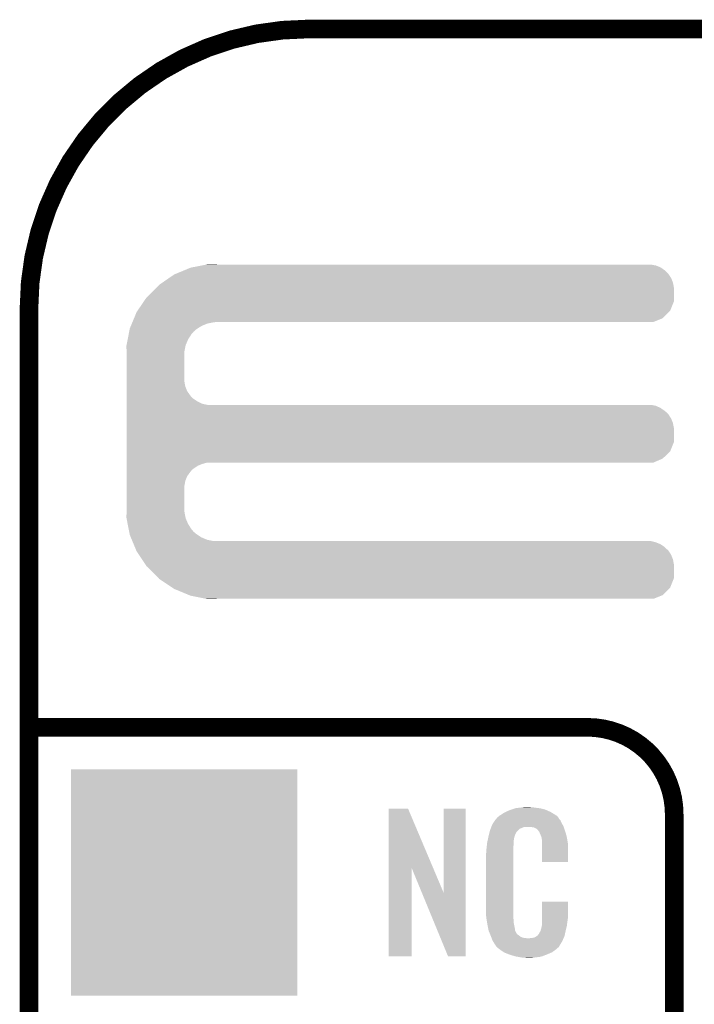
# Model space of a CAD drawing. Extents: x -0.05 to 0.95, y -0.15 to 0.98.
# Tile 12 of 30: x -0.05 to 0.16, y 0.66 to 0.98. Entities that reach past the tile are written whole.
import ezdxf

# ---------------------------------------------------------------- set-up
doc = ezdxf.new("R2010")
doc.units = 0
doc.layers.get('0').update_dxf_attribs({"linetype": 'CONTINUOUS'})
for name, color, linetype in [('GESTURE_CLICK_V102_GKO', 5, 'CONTINUOUS'), ('GESTURE_CLICK_V102_GTO', 14, 'CONTINUOUS'), ('GESTURE_CLICK_V102_GTS', 12, 'CONTINUOUS')]:
    doc.layers.add(name, color=color, linetype=linetype)

# ---------------------------------------------------------------- blocks, each defined once
blk = doc.blocks.new('SQUARE_21')
blk.add_solid([(0.0365, 0.0365), (0.0365, -0.0365), (-0.0365, 0.0365), (-0.0365, -0.0365)])

msp = doc.modelspace()

# ---------------------------------------------------------------- linework, layer by layer
at = {"layer": 'GESTURE_CLICK_V102_GKO', "const_width": 0.006}
msp.add_lwpolyline([(0.04, 0.975, 0.414214), (-0.05, 0.885)], format="xyb", dxfattribs=at)
for points in [[(0.04, 0.975), (0.86, 0.975)], [(-0.05, -0.15), (-0.05, 0.885)]]:
    msp.add_lwpolyline(points, dxfattribs=at)
at = {"layer": 'GESTURE_CLICK_V102_GTO', "const_width": 0.006}
for points in [[(-0.05, 0.75), (0.13, 0.75)], [(0.158, -0.022), (0.158, 0.722)]]:
    msp.add_lwpolyline(points, dxfattribs=at)
msp.add_lwpolyline([(0.158, 0.722, 0.414214), (0.13, 0.75)], format="xyb", dxfattribs=at)
at = {"layer": 'GESTURE_CLICK_V102_GTO'}
for points in [[(0.00017, 0.8973), (0.0021, 0.8981), (0.1549, 0.8973), (0.15374, 0.8981)], [(0.0021, 0.8981), (0.00261, 0.8982), (0.15374, 0.8981), (0.1536, 0.8982)], [(0.00261, 0.8982), (0.00566, 0.8988), (0.1536, 0.8982), (0.1521, 0.8988)], [(0.00566, 0.8988), (0.00719, 0.8991), (0.1521, 0.8988), (0.1505, 0.8991)], [(0.00719, 0.8991), (0.0077, 0.8992), (0.0106, 0.8991), (0.0106, 0.8992)], [(0.0077, 0.8992), (0.0077, 0.8992), (0.0106, 0.8992), (0.0077, 0.8992)], [(-0.00698, 0.8933), (-0.0048, 0.8948), (0.1576, 0.8933), (0.157, 0.8948)], [(-0.0048, 0.8948), (-0.0032, 0.8959), (0.157, 0.8948), (0.15624, 0.8959)], [(-0.0032, 0.8959), (-0.00272, 0.8961), (0.15624, 0.8959), (0.1561, 0.8961)], [(-0.00272, 0.8961), (0.00017, 0.8973), (0.1561, 0.8961), (0.1549, 0.8973)], [(-0.01, 0.8905), (-0.00886, 0.8917), (0.1579, 0.8905), (0.1579, 0.8917)], [(-0.00886, 0.8917), (-0.008, 0.8926), (0.1579, 0.8917), (0.15773, 0.8926)], [(-0.008, 0.8926), (-0.00698, 0.8933), (0.15773, 0.8926), (0.1576, 0.8933)], [(-0.01299, 0.8872), (-0.0121, 0.8885), (0.1579, 0.8872), (0.1579, 0.8885)], [(-0.0121, 0.8885), (-0.01, 0.8905), (0.1579, 0.8885), (0.1579, 0.8905)], [(-0.01503, 0.8842), (-0.01299, 0.8872), (0.1567, 0.8842), (0.1579, 0.8872)], [(-0.01613, 0.8818), (-0.0153, 0.8838), (0.1543, 0.8818), (0.1563, 0.8838)], [(-0.0153, 0.8838), (-0.01503, 0.8842), (0.1563, 0.8838), (0.1567, 0.8842)], [(-0.0175, 0.8785), (-0.01717, 0.8793), (0.00436, 0.8785), (0.0056, 0.8793)], [(-0.01717, 0.8793), (-0.01684, 0.8801), (0.0056, 0.8793), (0.0075, 0.8801)], [(-0.01684, 0.8801), (-0.01667, 0.8805), (0.0075, 0.8801), (0.0096, 0.8805)], [(-0.01667, 0.8805), (-0.01663, 0.8806), (0.0096, 0.8805), (0.0106, 0.8806)], [(-0.01663, 0.8806), (-0.01613, 0.8818), (0.1513, 0.8806), (0.1543, 0.8818)], [(-0.01819, 0.875), (-0.01785, 0.8767), (0.0013, 0.875), (0.0024, 0.8767)], [(-0.01785, 0.8767), (-0.0177, 0.8775), (0.0024, 0.8767), (0.0031, 0.8775)], [(-0.0177, 0.8775), (-0.01756, 0.8782), (0.0031, 0.8775), (0.0039, 0.8782)], [(-0.01756, 0.8782), (-0.0175, 0.8785), (0.0039, 0.8782), (0.00436, 0.8785)], [(-0.0186, 0.8729), (-0.01856, 0.8731), (0.00046, 0.8729), (0.0005, 0.8731)], [(-0.01854, 0.8711), (-0.0186, 0.8729), (0.0001, 0.8711), (0.00046, 0.8729)], [(-0.01856, 0.8731), (-0.01819, 0.875), (0.0005, 0.8731), (0.0013, 0.875)], [(-0.0185, 0.87), (-0.01854, 0.8711), (0.0001, 0.87), (0.0001, 0.8711)], [(-0.0185, 0.8614), (-0.0185, 0.87), (0.0001, 0.8614), (0.0001, 0.87)], [(-0.0185, 0.8598), (-0.0185, 0.8614), (0.0004, 0.8598), (0.0001, 0.8614)], [(-0.0185, 0.8583), (-0.0185, 0.8598), (0.001, 0.8583), (0.0004, 0.8598)], [(-0.0185, 0.8569), (-0.0185, 0.8583), (0.002, 0.8569), (0.001, 0.8583)], [(-0.0185, 0.8563), (-0.0185, 0.8569), (0.0025, 0.8563), (0.002, 0.8569)], [(-0.0185, 0.8558), (-0.0185, 0.8563), (0.0031, 0.8558), (0.0025, 0.8563)], [(-0.0185, 0.8549), (-0.0185, 0.8558), (0.0045, 0.8549), (0.0031, 0.8558)], [(-0.0185, 0.8542), (-0.0185, 0.8549), (0.006, 0.8542), (0.0045, 0.8549)], [(-0.0185, 0.8539), (-0.0185, 0.8542), (0.0075, 0.8539), (0.006, 0.8542)], [(-0.0185, 0.8536), (-0.0185, 0.8539), (0.1521, 0.8536), (0.1505, 0.8539)], [(-0.0185, 0.8529), (-0.0185, 0.8536), (0.1536, 0.8529), (0.1521, 0.8536)], [(-0.0185, 0.852), (-0.0185, 0.8529), (0.1549, 0.852), (0.1536, 0.8529)], [(-0.0185, 0.8515), (-0.0185, 0.852), (0.1555, 0.8515), (0.1549, 0.852)], [(-0.0185, 0.8509), (-0.0185, 0.8515), (0.1561, 0.8509), (0.1555, 0.8515)], [(-0.0185, 0.8495), (-0.0185, 0.8509), (0.157, 0.8495), (0.1561, 0.8509)], [(-0.0185, 0.848), (-0.0185, 0.8495), (0.1576, 0.848), (0.157, 0.8495)], [(-0.0185, 0.8464), (-0.0185, 0.848), (0.1579, 0.8464), (0.1576, 0.848)], [(-0.0185, 0.8419), (-0.0185, 0.8464), (0.1579, 0.8419), (0.1579, 0.8464)], [(-0.0185, 0.8389), (-0.0185, 0.8419), (0.1567, 0.8389), (0.1579, 0.8419)], [(-0.0185, 0.8366), (-0.0185, 0.8389), (0.1543, 0.8366), (0.1567, 0.8389)], [(-0.0185, 0.8353), (-0.0185, 0.8366), (0.1513, 0.8353), (0.1543, 0.8366)], [(-0.0185, 0.8349), (-0.0185, 0.8353), (0.006, 0.8349), (0.0075, 0.8353)], [(-0.0185, 0.8343), (-0.0185, 0.8349), (0.0045, 0.8343), (0.006, 0.8349)], [(-0.0185, 0.8334), (-0.0185, 0.8343), (0.0031, 0.8334), (0.0045, 0.8343)], [(-0.0185, 0.8329), (-0.0185, 0.8334), (0.0025, 0.8329), (0.0031, 0.8334)], [(-0.0185, 0.8323), (-0.0185, 0.8329), (0.002, 0.8323), (0.0025, 0.8329)], [(-0.0185, 0.8309), (-0.0185, 0.8323), (0.001, 0.8309), (0.002, 0.8323)], [(-0.0185, 0.8294), (-0.0185, 0.8309), (0.0004, 0.8294), (0.001, 0.8309)], [(-0.0185, 0.8278), (-0.0185, 0.8294), (0.0001, 0.8278), (0.0004, 0.8294)], [(-0.0185, 0.8205), (-0.0185, 0.8278), (0.0001, 0.8205), (0.0001, 0.8278)], [(-0.0186, 0.8176), (-0.01853, 0.8195), (0.00046, 0.8176), (0.0001, 0.8195)], [(-0.01853, 0.8195), (-0.0185, 0.8205), (0.0001, 0.8195), (0.0001, 0.8205)], [(-0.01856, 0.8174), (-0.0186, 0.8176), (0.0005, 0.8174), (0.00046, 0.8176)], [(-0.01819, 0.8155), (-0.01856, 0.8174), (0.0013, 0.8155), (0.0005, 0.8174)], [(-0.01785, 0.8138), (-0.01819, 0.8155), (0.0024, 0.8138), (0.0013, 0.8155)], [(-0.0177, 0.813), (-0.01785, 0.8138), (0.0031, 0.813), (0.0024, 0.8138)], [(-0.01756, 0.8123), (-0.0177, 0.813), (0.0039, 0.8123), (0.0031, 0.813)], [(-0.0175, 0.812), (-0.01756, 0.8123), (0.00436, 0.812), (0.0039, 0.8123)], [(-0.01717, 0.8112), (-0.0175, 0.812), (0.0056, 0.8112), (0.00436, 0.812)], [(-0.01684, 0.8104), (-0.01717, 0.8112), (0.0075, 0.8104), (0.0056, 0.8112)], [(-0.01667, 0.81), (-0.01684, 0.8104), (0.0096, 0.81), (0.0075, 0.8104)], [(-0.0165, 0.8096), (-0.01667, 0.81), (0.1521, 0.8096), (0.1505, 0.81)], [(-0.01625, 0.809), (-0.0165, 0.8096), (0.1536, 0.809), (0.1521, 0.8096)], [(-0.01588, 0.8081), (-0.01625, 0.809), (0.1549, 0.8081), (0.1536, 0.809)], [(-0.01563, 0.8075), (-0.01588, 0.8081), (0.1555, 0.8075), (0.1549, 0.8081)], [(-0.01542, 0.807), (-0.01563, 0.8075), (0.1561, 0.807), (0.1555, 0.8075)], [(-0.0153, 0.8067), (-0.01542, 0.807), (0.15629, 0.8067), (0.1561, 0.807)], [(-0.01457, 0.8056), (-0.0153, 0.8067), (0.157, 0.8056), (0.15629, 0.8067)], [(-0.01357, 0.8041), (-0.01457, 0.8056), (0.1576, 0.8041), (0.157, 0.8056)], [(-0.0125, 0.8025), (-0.01357, 0.8041), (0.1579, 0.8025), (0.1576, 0.8041)], [(-0.0121, 0.8019), (-0.0125, 0.8025), (0.1579, 0.8019), (0.1579, 0.8025)], [(-0.01, 0.7999), (-0.0121, 0.8019), (0.1579, 0.7999), (0.1579, 0.8019)], [(-0.00819, 0.798), (-0.01, 0.7999), (0.1579, 0.798), (0.1579, 0.7999)], [(-0.008, 0.7978), (-0.00819, 0.798), (0.15782, 0.7978), (0.1579, 0.798)], [(-0.0038, 0.795), (-0.008, 0.7978), (0.1567, 0.795), (0.15782, 0.7978)], [(-0.0032, 0.7946), (-0.0038, 0.795), (0.1563, 0.7946), (0.1567, 0.795)], [(0.00162, 0.7926), (-0.0032, 0.7946), (0.1543, 0.7926), (0.1563, 0.7946)], [(0.0021, 0.7924), (0.00162, 0.7926), (0.1538, 0.7924), (0.1543, 0.7926)], [(0.00719, 0.7914), (0.0021, 0.7924), (0.1513, 0.7914), (0.1538, 0.7924)], [(0.0077, 0.7913), (0.00719, 0.7914), (0.0077, 0.7913), (0.0106, 0.7914)], [(0.066, 0.7046), (0.066, 0.7238), (0.08032, 0.7046), (0.0722, 0.7238)], [(0.066, 0.7238), (0.066, 0.7238), (0.0722, 0.7238), (0.066, 0.7238)], [(0.0837, 0.6966), (0.0837, 0.7238), (0.0908, 0.6966), (0.0908, 0.7238)], [(0.0837, 0.7238), (0.0837, 0.7238), (0.0908, 0.7238), (0.0837, 0.7238)], [(0.1042, 0.723), (0.1052, 0.7234), (0.11754, 0.723), (0.11663, 0.7234)], [(0.1052, 0.7234), (0.1055, 0.7235), (0.11663, 0.7234), (0.1164, 0.7235)], [(0.1055, 0.7235), (0.1061, 0.7237), (0.1164, 0.7235), (0.1156, 0.7237)], [(0.1061, 0.7237), (0.10677, 0.7239), (0.1156, 0.7237), (0.1148, 0.7239)], [(0.10677, 0.7239), (0.1071, 0.724), (0.1148, 0.7239), (0.114, 0.724)], [(0.1071, 0.724), (0.1083, 0.7241), (0.114, 0.724), (0.1132, 0.7241)], [(0.1083, 0.7241), (0.1089, 0.7242), (0.1132, 0.7241), (0.1126, 0.7242)], [(0.1089, 0.7242), (0.1095, 0.7243), (0.112, 0.7242), (0.1116, 0.7243)], [(0.10027, 0.7201), (0.1004, 0.7203), (0.1213, 0.7201), (0.1211, 0.7203)], [(0.1004, 0.7203), (0.1004, 0.7204), (0.1211, 0.7203), (0.121, 0.7204)], [(0.1006, 0.7204), (0.10066, 0.7205), (0.121, 0.7204), (0.1209, 0.7205)], [(0.10066, 0.7205), (0.10078, 0.7207), (0.1209, 0.7205), (0.1208, 0.7207)], [(0.10078, 0.7207), (0.1009, 0.7209), (0.1208, 0.7207), (0.12066, 0.7209)], [(0.1009, 0.7209), (0.10154, 0.7214), (0.12066, 0.7209), (0.1203, 0.7214)], [(0.10154, 0.7214), (0.1018, 0.7216), (0.1203, 0.7214), (0.11998, 0.7216)], [(0.1018, 0.7216), (0.10227, 0.7219), (0.11998, 0.7216), (0.1195, 0.7219)], [(0.10227, 0.7219), (0.1029, 0.7223), (0.1195, 0.7219), (0.11883, 0.7223)], [(0.1029, 0.7223), (0.10383, 0.7228), (0.11883, 0.7223), (0.118, 0.7228)], [(0.10383, 0.7228), (0.1042, 0.723), (0.118, 0.7228), (0.11754, 0.723)], [(0.0986, 0.7167), (0.09882, 0.7173), (0.1076, 0.7167), (0.1082, 0.7173)], [(0.09882, 0.7173), (0.09904, 0.7179), (0.1082, 0.7173), (0.1097, 0.7179)], [(0.09904, 0.7179), (0.09912, 0.7181), (0.12237, 0.7179), (0.1223, 0.7181)], [(0.09904, 0.7179), (0.09904, 0.7179), (0.1097, 0.7179), (0.1116, 0.7179)], [(0.09912, 0.7181), (0.0993, 0.7186), (0.1223, 0.7181), (0.12203, 0.7186)], [(0.0993, 0.7186), (0.09969, 0.7192), (0.12203, 0.7186), (0.1217, 0.7192)], [(0.09969, 0.7192), (0.10027, 0.7201), (0.1217, 0.7192), (0.1213, 0.7201)], [(0.1123, 0.7178), (0.1116, 0.7179), (0.12241, 0.7178), (0.12237, 0.7179)], [(0.1129, 0.7177), (0.1123, 0.7178), (0.12244, 0.7177), (0.12241, 0.7178)], [(0.1132, 0.7175), (0.1129, 0.7177), (0.12251, 0.7175), (0.12244, 0.7177)], [(0.1138, 0.7172), (0.1132, 0.7175), (0.12262, 0.7172), (0.12251, 0.7175)], [(0.114, 0.717), (0.1138, 0.7172), (0.12269, 0.717), (0.12262, 0.7172)], [(0.11421, 0.7167), (0.114, 0.717), (0.1228, 0.7167), (0.12269, 0.717)], [(0.09789, 0.7137), (0.09797, 0.7141), (0.1063, 0.7137), (0.1064, 0.7141)], [(0.09797, 0.7141), (0.09802, 0.7143), (0.1064, 0.7141), (0.1064, 0.7143)], [(0.09802, 0.7143), (0.0981, 0.7147), (0.1064, 0.7143), (0.10651, 0.7147)], [(0.0981, 0.7147), (0.09828, 0.7154), (0.10651, 0.7147), (0.1067, 0.7154)], [(0.09828, 0.7154), (0.0985, 0.7163), (0.1067, 0.7154), (0.1072, 0.7163)], [(0.0985, 0.7163), (0.0986, 0.7167), (0.1072, 0.7163), (0.1076, 0.7167)], [(0.1145, 0.7163), (0.11421, 0.7167), (0.12292, 0.7163), (0.1228, 0.7167)], [(0.1149, 0.7154), (0.1145, 0.7163), (0.12318, 0.7154), (0.12292, 0.7163)], [(0.11506, 0.715), (0.1149, 0.7154), (0.1233, 0.715), (0.12318, 0.7154)], [(0.1151, 0.7149), (0.11506, 0.715), (0.12332, 0.7149), (0.1233, 0.715)], [(0.1152, 0.7147), (0.1151, 0.7149), (0.12336, 0.7147), (0.12332, 0.7149)], [(0.1152, 0.7146), (0.1152, 0.7147), (0.12338, 0.7146), (0.12336, 0.7147)], [(0.1153, 0.7141), (0.1152, 0.7146), (0.12347, 0.7141), (0.12338, 0.7146)], [(0.1154, 0.7134), (0.1153, 0.7141), (0.1236, 0.7134), (0.12347, 0.7141)], [(0.0974, 0.7103), (0.0975, 0.711), (0.1061, 0.7103), (0.1061, 0.711)], [(0.0975, 0.711), (0.09751, 0.7111), (0.1061, 0.711), (0.1061, 0.7111)], [(0.09751, 0.7111), (0.0976, 0.7119), (0.1061, 0.7111), (0.1062, 0.7119)], [(0.0976, 0.7119), (0.09769, 0.7127), (0.1062, 0.7119), (0.1062, 0.7127)], [(0.09769, 0.7127), (0.0977, 0.7128), (0.1062, 0.7127), (0.10622, 0.7128)], [(0.0977, 0.7128), (0.09778, 0.7132), (0.10622, 0.7128), (0.1063, 0.7132)], [(0.09778, 0.7132), (0.09789, 0.7137), (0.1063, 0.7132), (0.1063, 0.7137)], [(0.1154, 0.7129), (0.1154, 0.7134), (0.1237, 0.7129), (0.1236, 0.7134)], [(0.1154, 0.7106), (0.1154, 0.7129), (0.1238, 0.7106), (0.1237, 0.7129)], [(0.0973, 0.7091), (0.0974, 0.7096), (0.1061, 0.7091), (0.1061, 0.7096)], [(0.0973, 0.6914), (0.0973, 0.7091), (0.1061, 0.6914), (0.1061, 0.7091)], [(0.0974, 0.7096), (0.0974, 0.7103), (0.1061, 0.7096), (0.1061, 0.7103)], [(0.1154, 0.7066), (0.1154, 0.7106), (0.1238, 0.7066), (0.1238, 0.7106)], [(0.066, 0.6762), (0.066, 0.7046), (0.0734, 0.6762), (0.0734, 0.7046)], [(0.07669, 0.6966), (0.0734, 0.7046), (0.0837, 0.6966), (0.08032, 0.7046)], [(0.0851, 0.6762), (0.07669, 0.6966), (0.0908, 0.6762), (0.0908, 0.6966)], [(0.1154, 0.6889), (0.1154, 0.6938), (0.1238, 0.6889), (0.1238, 0.6938)], [(0.1154, 0.6938), (0.1154, 0.6938), (0.1238, 0.6938), (0.1154, 0.6938)], [(0.09739, 0.6889), (0.0973, 0.6914), (0.1061, 0.6889), (0.1061, 0.6914)], [(0.0974, 0.6887), (0.09739, 0.6889), (0.10613, 0.6887), (0.1061, 0.6889)], [(0.09749, 0.6882), (0.0974, 0.6887), (0.1062, 0.6882), (0.10613, 0.6887)], [(0.1154, 0.6883), (0.1154, 0.6889), (0.1237, 0.6883), (0.1238, 0.6889)], [(0.09764, 0.6873), (0.09749, 0.6882), (0.1062, 0.6873), (0.1062, 0.6882)], [(0.0978, 0.6864), (0.09764, 0.6873), (0.10639, 0.6864), (0.1062, 0.6873)], [(0.098, 0.6854), (0.0978, 0.6864), (0.1066, 0.6854), (0.10639, 0.6864)], [(0.09818, 0.6845), (0.098, 0.6854), (0.1067, 0.6845), (0.1066, 0.6854)], [(0.1149, 0.6844), (0.1152, 0.6854), (0.123, 0.6844), (0.12324, 0.6854)], [(0.1152, 0.6855), (0.1153, 0.6857), (0.12326, 0.6855), (0.12331, 0.6857)], [(0.1152, 0.6854), (0.1152, 0.6855), (0.12324, 0.6854), (0.12326, 0.6855)], [(0.1153, 0.686), (0.11532, 0.6861), (0.12338, 0.686), (0.1234, 0.6861)], [(0.1153, 0.6857), (0.1153, 0.686), (0.12331, 0.6857), (0.12338, 0.686)], [(0.11532, 0.6861), (0.1154, 0.6865), (0.1234, 0.6861), (0.12345, 0.6865)], [(0.1154, 0.6876), (0.1154, 0.6883), (0.1236, 0.6876), (0.1237, 0.6883)], [(0.1154, 0.6865), (0.1154, 0.6876), (0.12345, 0.6865), (0.1236, 0.6876)], [(0.0982, 0.6844), (0.09818, 0.6845), (0.10675, 0.6844), (0.1067, 0.6845)], [(0.09849, 0.6837), (0.0982, 0.6844), (0.1071, 0.6837), (0.10675, 0.6844)], [(0.09853, 0.6836), (0.09849, 0.6837), (0.1072, 0.6836), (0.1071, 0.6837)], [(0.09861, 0.6834), (0.09853, 0.6836), (0.1073, 0.6834), (0.1072, 0.6836)], [(0.09869, 0.6832), (0.09861, 0.6834), (0.1076, 0.6832), (0.1073, 0.6834)], [(0.09882, 0.6829), (0.09869, 0.6832), (0.108, 0.6829), (0.1076, 0.6832)], [(0.0989, 0.6827), (0.09882, 0.6829), (0.10825, 0.6827), (0.108, 0.6829)], [(0.09898, 0.6825), (0.0989, 0.6827), (0.1085, 0.6825), (0.10825, 0.6827)], [(0.09909, 0.6822), (0.09898, 0.6825), (0.1092, 0.6822), (0.1085, 0.6825)], [(0.09913, 0.6821), (0.09909, 0.6822), (0.11, 0.6821), (0.1092, 0.6822)], [(0.09917, 0.682), (0.09913, 0.6821), (0.1109, 0.682), (0.11, 0.6821)], [(0.1113, 0.682), (0.1116, 0.6821), (0.12232, 0.682), (0.12236, 0.6821)], [(0.112, 0.6821), (0.113, 0.6823), (0.12236, 0.6821), (0.12246, 0.6823)], [(0.113, 0.6823), (0.1135, 0.6826), (0.12246, 0.6823), (0.1226, 0.6826)], [(0.1135, 0.6826), (0.1139, 0.6829), (0.1226, 0.6826), (0.12267, 0.6829)], [(0.114, 0.6829), (0.1141, 0.6831), (0.12267, 0.6829), (0.12271, 0.6831)], [(0.1141, 0.6831), (0.1144, 0.6835), (0.12271, 0.6831), (0.1228, 0.6835)], [(0.1144, 0.6835), (0.1149, 0.6844), (0.1228, 0.6835), (0.123, 0.6844)], [(0.0994, 0.6814), (0.09917, 0.682), (0.12204, 0.6814), (0.12232, 0.682)], [(0.09968, 0.6809), (0.0994, 0.6814), (0.1218, 0.6809), (0.12204, 0.6814)], [(0.0999, 0.6805), (0.09968, 0.6809), (0.12156, 0.6805), (0.1218, 0.6809)], [(0.1003, 0.6799), (0.0999, 0.6805), (0.1212, 0.6799), (0.12156, 0.6805)], [(0.1004, 0.6798), (0.1003, 0.6799), (0.12114, 0.6798), (0.1212, 0.6799)], [(0.1004, 0.6797), (0.1004, 0.6798), (0.12108, 0.6797), (0.12114, 0.6798)], [(0.10066, 0.6794), (0.1004, 0.6797), (0.1209, 0.6794), (0.12108, 0.6797)], [(0.10083, 0.6792), (0.10066, 0.6794), (0.1208, 0.6792), (0.1209, 0.6794)], [(0.101, 0.679), (0.10083, 0.6792), (0.12055, 0.679), (0.1208, 0.6792)], [(0.10127, 0.6788), (0.101, 0.679), (0.1203, 0.6788), (0.12055, 0.679)], [(0.1018, 0.6784), (0.10127, 0.6788), (0.11983, 0.6784), (0.1203, 0.6788)], [(0.1021, 0.6782), (0.1018, 0.6784), (0.1196, 0.6782), (0.11983, 0.6784)], [(0.10315, 0.6775), (0.1021, 0.6782), (0.1186, 0.6775), (0.1196, 0.6782)], [(0.1033, 0.6774), (0.10315, 0.6775), (0.11837, 0.6774), (0.1186, 0.6775)], [(0.10459, 0.6769), (0.1033, 0.6774), (0.1172, 0.6769), (0.11837, 0.6774)], [(0.1051, 0.6767), (0.10459, 0.6769), (0.11669, 0.6767), (0.1172, 0.6769)], [(0.1068, 0.6762), (0.1051, 0.6767), (0.1154, 0.6762), (0.11669, 0.6767)], [(0.10787, 0.676), (0.1068, 0.6762), (0.1145, 0.676), (0.1154, 0.6762)], [(0.1084, 0.6759), (0.10787, 0.676), (0.1134, 0.6759), (0.1145, 0.676)], [(0.1091, 0.6758), (0.1084, 0.6759), (0.1128, 0.6758), (0.1134, 0.6759)], [(0.1102, 0.6757), (0.1097, 0.6758), (0.1122, 0.6757), (0.1128, 0.6758)]]:
    msp.add_solid(points, dxfattribs=at)

# ---------------------------------------------------------------- block references
at = {"layer": 'GESTURE_CLICK_V102_GTS'}
msp.add_blockref('SQUARE_21', (0, 0.7), dxfattribs=at)

doc.saveas('drawing.dxf')
